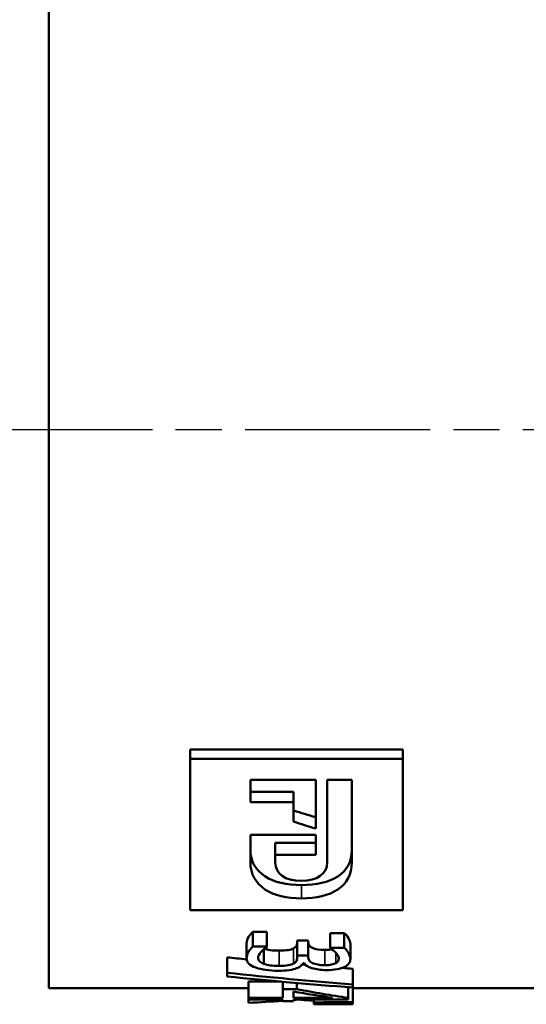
# Model space of a CAD drawing. Header units: millimetres. Extents: x -134 to 755, y -69 to 356.
# Tile 5 of 22: x 49 to 64, y 117 to 147. Entities that reach past the tile are written whole.
import ezdxf

# ---------------------------------------------------------------- set-up
doc = ezdxf.new("R2010")
doc.units = ezdxf.units.MM
doc.linetypes.add('CHAIN', pattern=[0.7087, 0.4724, -0.0591, 0.1181, -0.0591])
for name, color, linetype, lineweight in [('Видимые тонкие (ГОСТ)', 7, 'Continuous', 35), ('Видимый контур (ГОСТ)', 7, 'Continuous', 50), ('Осевая линия (ГОСТ)', 7, 'Continuous', 25)]:
    doc.layers.add(name, color=color, linetype=linetype, lineweight=lineweight)

msp = doc.modelspace()

# ---------------------------------------------------------------- linework, layer by layer
at = {"layer": 'Видимые тонкие (ГОСТ)'}
for p, q in [((57.1241, 120.5081), (57.1241, 120.1002)), ((56.4431, 118.5019), (56.4431, 118.0354)), ((56.8853, 118.5685), (56.8853, 118.104)), ((57.8436, 118.5233), (57.8436, 118.0574)), ((58.1746, 118.4426), (58.1746, 118.1181))]:
    msp.add_line(p, q, dxfattribs=at)
at = {"layer": 'Видимый контур (ГОСТ)'}
for p, q in [((49.3987, 117.3564), (49.3987, 151.5564)), ((53.7245, 124.6638), (60.2245, 124.6638)), ((53.7245, 124.6638), (53.7245, 124.3775)), ((60.2245, 124.6638), (60.2245, 124.3775)), ((53.7245, 124.3775), (60.2245, 124.3775)), ((53.7245, 124.3775), (53.7245, 119.7436)), ((60.2245, 119.7436), (60.2245, 124.3775)), ((55.563, 123.7259), (57.5603, 123.7259)), ((55.563, 123.7259), (55.563, 123.0439)), ((57.5603, 122.2367), (57.5603, 123.7259)), ((57.913, 123.7259), (57.913, 121.1973)), ((57.913, 123.7259), (58.6668, 123.7259)), ((58.6668, 121.206), (58.6668, 123.7259)), ((55.563, 123.3681), (56.8858, 123.3681)), ((56.8858, 123.3681), (56.8858, 123.0439)), ((56.8858, 123.0439), (55.563, 123.0439)), ((56.8858, 123.0439), (56.8858, 122.4505)), ((55.563, 122.0417), (57.5603, 122.0417)), ((55.563, 122.0417), (55.563, 121.2182)), ((56.3256, 121.805), (56.3256, 121.4351)), ((56.3256, 121.805), (57.5603, 121.805)), ((57.5603, 121.4351), (57.5603, 122.0417)), ((56.3256, 121.1973), (56.3256, 121.4351)), ((57.5603, 121.4351), (56.3256, 121.4351)), ((60.2245, 119.7436), (53.7245, 119.7436)), ((55.633, 119.0749), (56.0652, 119.0749)), ((55.633, 119.0749), (55.633, 118.6251)), ((56.0652, 119.0749), (56.0652, 118.6251)), ((56.9939, 118.8132), (57.3323, 118.8132)), ((56.9939, 118.8132), (56.9939, 118.3558)), ((57.3323, 118.8132), (57.3323, 118.3558)), ((58.0017, 119.0384), (58.434, 119.0384)), ((58.0017, 119.0384), (58.0017, 118.5876)), ((58.434, 119.0384), (58.434, 118.5876)), ((55.4452, 118.7296), (55.4452, 118.2697)), ((55.633, 118.6251), (56.0652, 118.6251)), ((55.9689, 118.5413), (55.9689, 118.0984)), ((56.0652, 118.6118), (56.0652, 118.6251)), ((58.0017, 118.5876), (58.434, 118.5876)), ((58.0017, 118.5876), (58.0017, 118.5766)), ((58.6217, 118.7112), (58.6217, 118.2508)), ((54.8475, 118.2949), (54.8475, 117.8224)), ((56.9939, 118.3558), (57.3323, 118.3558)), ((56.9939, 118.3558), (56.9939, 118.2847)), ((57.3323, 118.2998), (57.3323, 118.3558)), ((57.2039, 118.1134), (57.1742, 118.1134)), ((58.6933, 117.9461), (58.6933, 117.4633)), ((54.8475, 117.8224), (54.8475, 117.7095)), ((55.5095, 117.5554), (56.4926, 117.5554)), ((55.5095, 117.5554), (55.5095, 117.0613)), ((56.5567, 117.5497), (56.5567, 117.3257)), ((49.3987, 117.3564), (55.5095, 117.3564)), ((56.5567, 117.3257), (56.9865, 117.3257)), ((56.5567, 117.3257), (56.5567, 117.0613)), ((56.8853, 117.2529), (56.8853, 117.0613)), ((56.9865, 117.5121), (56.9865, 117.3257)), ((58.5575, 117.3834), (58.5575, 117.0586)), ((58.6933, 117.3729), (58.6933, 117.4633)), ((58.6933, 117.3729), (58.6933, 116.9259)), ((58.6933, 117.3564), (64.3987, 117.3564)), ((55.5095, 117.0613), (56.5567, 117.0613)), ((55.5095, 117.0613), (55.5095, 117.0044)), ((56.5567, 117.0044), (55.5095, 117.0044)), ((55.5095, 117.0044), (55.5095, 116.9039)), ((56.5567, 117.0044), (56.5567, 116.9599)), ((56.8853, 116.9599), (56.5567, 116.9599)), ((58.0758, 117.0613), (56.8853, 117.0613)), ((56.8853, 116.9599), (56.8853, 117.0044)), ((58.5575, 117.0044), (56.8853, 117.0044)), ((57.5077, 117.0044), (57.5077, 116.918)), ((58.5575, 117.0044), (58.5575, 117.0586)), ((57.5077, 116.918), (57.5077, 116.897)), ((57.5077, 116.897), (57.5077, 116.8695)), ((57.5077, 116.8695), (57.5077, 116.861)), ((58.6933, 116.891), (58.6933, 116.9259)), ((58.6933, 116.891), (58.6933, 116.8733)), ((58.6933, 116.8591), (58.6933, 116.8733))]:
    msp.add_line(p, q, dxfattribs=at)
for points in [[(56.8858, 122.7915), (57.1106, 122.7218), (57.3355, 122.6525), (57.5603, 122.5839)], [(57.5603, 122.2367), (57.3355, 122.3074), (57.1106, 122.3786), (56.8858, 122.4505)], [(55.563, 121.5943), (55.563, 120.8644), (56.2284, 120.5081), (57.1241, 120.5081)], [(57.1241, 120.5081), (58.0284, 120.5081), (58.6668, 120.8592), (58.6668, 121.5824)], [(57.1241, 120.1002), (56.2284, 120.1002), (55.563, 120.467), (55.563, 121.2182)], [(56.3256, 121.1973), (56.3256, 120.8522), (56.6103, 120.6395), (57.1192, 120.6395)], [(57.1192, 120.6395), (57.6162, 120.6395), (57.913, 120.8522), (57.913, 121.1973)], [(58.6668, 121.206), (58.6668, 120.4617), (58.0284, 120.1002), (57.1241, 120.1002)], [(54.8475, 118.2949), (55.0475, 118.2748), (55.2476, 118.2549), (55.4476, 118.2353)], [(57.1492, 118.0767), (57.1794, 118.074), (57.2097, 118.0713), (57.2399, 118.0686)], [(58.3725, 117.9721), (58.4794, 117.9633), (58.5864, 117.9547), (58.6933, 117.9461)], [(54.8475, 117.8224), (56.1294, 117.6892), (57.4114, 117.5694), (58.6933, 117.4633)], [(58.6933, 117.3729), (57.4114, 117.4713), (56.1294, 117.5836), (54.8475, 117.7095)], [(56.8853, 117.2529), (57.2821, 117.1787), (57.679, 117.1148), (58.0758, 117.0613)], [(56.9865, 117.3257), (57.5102, 117.2184), (58.0338, 117.1293), (58.5575, 117.0586)], [(55.5095, 116.9039), (55.8586, 116.9206), (56.2076, 116.9418), (56.5567, 116.9675)], [(56.8853, 116.9929), (56.9313, 116.9966), (56.9773, 117.0005), (57.0233, 117.0044)], [(57.0489, 117.0044), (57.2018, 116.9918), (57.3548, 116.98), (57.5077, 116.969)], [(57.5077, 116.918), (57.9029, 116.9205), (58.2981, 116.9232), (58.6933, 116.9259)], [(58.6933, 116.891), (58.2981, 116.8929), (57.9029, 116.8949), (57.5077, 116.897)], [(57.5077, 116.8695), (57.9029, 116.8707), (58.2981, 116.8719), (58.6933, 116.8733)], [(58.6933, 116.8591), (58.2981, 116.8597), (57.9029, 116.8603), (57.5077, 116.861)]]:
    msp.add_open_spline(points, degree=3, dxfattribs=at)
for points, knots in [([(55.4452, 118.7296), (55.4452, 118.7897), (55.4638, 118.8511), (55.5008, 118.9135), (55.5379, 118.976), (55.5819, 119.0303), (55.633, 119.0749)], [0, 0, 0, 0, 1, 1, 1, 2, 2, 2, 2]), ([(57.3323, 118.7588), (57.3323, 118.6863), (57.376, 118.6298), (57.4632, 118.5869), (57.5505, 118.5439), (57.6773, 118.5233), (57.8436, 118.5233)], [0, 0, 0, 0, 1, 1, 1, 2, 2, 2, 2]), ([(58.434, 119.0384), (58.4817, 118.9999), (58.5249, 118.9483), (58.5636, 118.8854), (58.6023, 118.8224), (58.6217, 118.7645), (58.6217, 118.7112)], [0, 0, 0, 0, 1, 1, 1, 2, 2, 2, 2]), ([(55.4452, 118.2697), (55.4452, 118.3316), (55.4638, 118.3948), (55.5008, 118.4591), (55.5379, 118.5234), (55.5819, 118.5792), (55.633, 118.6251)], [0, 0, 0, 0, 1, 1, 1, 2, 2, 2, 2]), ([(56.0652, 118.6118), (56.0026, 118.5735), (55.9425, 118.5223), (55.8849, 118.4601), (55.8273, 118.3979), (55.7984, 118.3378), (55.7984, 118.2797)], [0, 0, 0, 0, 1, 1, 1, 2, 2, 2, 2]), ([(55.9879, 118.557), (56.0436, 118.54), (56.104, 118.5268), (56.1689, 118.5175), (56.2414, 118.507), (56.3328, 118.5019), (56.4431, 118.5019)], [0.1029107, 0.1029107, 0.1029107, 0.1029107, 1, 1, 1, 2, 2, 2, 2]), ([(56.4431, 118.5019), (56.5534, 118.5019), (56.6444, 118.5076), (56.7161, 118.5193), (56.7877, 118.5309), (56.8441, 118.5472), (56.8853, 118.5685)], [0, 0, 0, 0, 1, 1, 1, 2, 2, 2, 2]), ([(56.8853, 118.5685), (56.9264, 118.5899), (56.9548, 118.6152), (56.9705, 118.645), (56.9861, 118.6748), (56.9939, 118.7078), (56.9939, 118.7442)], [0, 0, 0, 0, 1, 1, 1, 2, 2, 2, 2]), ([(57.8436, 118.5233), (57.921, 118.5233), (57.9873, 118.5287), (58.0425, 118.5395), (58.0463, 118.5403), (58.0502, 118.541), (58.0539, 118.5418)], [0, 0, 0, 0, 1, 1, 1, 1.0703923, 1.0703923, 1.0703923, 1.0703923]), ([(58.1721, 118.4453), (58.1441, 118.4735), (58.1153, 118.4983), (58.0857, 118.5195), (58.056, 118.5407), (58.028, 118.5598), (58.0017, 118.5766)], [0, 0, 0, 0, 1, 1, 1, 2, 2, 2, 2]), ([(58.434, 118.5876), (58.4817, 118.548), (58.5249, 118.4949), (58.5636, 118.4301), (58.6023, 118.3653), (58.6217, 118.3057), (58.6217, 118.2508)], [0, 0, 0, 0, 1, 1, 1, 2, 2, 2, 2]), ([(55.7268, 117.982), (55.6346, 118.0142), (55.5646, 118.0537), (55.5169, 118.1016), (55.4691, 118.1495), (55.4452, 118.2052), (55.4452, 118.2697)], [0, 0, 0, 0, 1, 1, 1, 2, 2, 2, 2]), ([(55.7984, 118.2797), (55.7984, 118.2457), (55.8116, 118.2122), (55.838, 118.1793), (55.8643, 118.1464), (55.908, 118.1196), (55.9689, 118.0984)], [0, 0, 0, 0, 1, 1, 1, 2, 2, 2, 2]), ([(56.8853, 118.104), (56.9264, 118.1259), (56.9548, 118.1521), (56.9705, 118.1827), (56.9861, 118.2134), (56.9939, 118.2473), (56.9939, 118.2847)], [0, 0, 0, 0, 1, 1, 1, 2, 2, 2, 2]), ([(57.3323, 118.2998), (57.3323, 118.2252), (57.376, 118.1671), (57.4632, 118.1229), (57.5505, 118.0787), (57.6773, 118.0574), (57.8436, 118.0574)], [0, 0, 0, 0, 1, 1, 1, 2, 2, 2, 2]), ([(58.2685, 118.2637), (58.2685, 118.2936), (58.2594, 118.3238), (58.2413, 118.3542), (58.2232, 118.3847), (58.2001, 118.4151), (58.1721, 118.4453)], [0, 0, 0, 0, 1, 1, 1, 2, 2, 2, 2]), ([(58.1746, 118.1181), (58.2092, 118.1377), (58.2335, 118.1596), (58.2475, 118.1842), (58.2615, 118.2087), (58.2685, 118.2352), (58.2685, 118.2637)], [0, 0, 0, 0, 1, 1, 1, 2, 2, 2, 2]), ([(58.6217, 118.2508), (58.6217, 118.1953), (58.6077, 118.1484), (58.5797, 118.1092), (58.5517, 118.0699), (58.5081, 118.0352), (58.4488, 118.0045)], [0, 0, 0, 0, 1, 1, 1, 2, 2, 2, 2]), ([(56.4135, 117.8865), (56.2768, 117.8865), (56.1504, 117.8946), (56.0343, 117.9111), (55.9182, 117.9276), (55.8157, 117.951), (55.7268, 117.982)], [0, 0, 0, 0, 1, 1, 1, 2, 2, 2, 2]), ([(55.9689, 118.0984), (56.0298, 118.0777), (56.0965, 118.0622), (56.1689, 118.0514), (56.2414, 118.0407), (56.3328, 118.0354), (56.4431, 118.0354)], [0, 0, 0, 0, 1, 1, 1, 2, 2, 2, 2]), ([(56.9766, 117.9615), (56.919, 117.939), (56.8441, 117.921), (56.7519, 117.9072), (56.6597, 117.8933), (56.5469, 117.8865), (56.4135, 117.8865)], [0, 0, 0, 0, 1, 1, 1, 2, 2, 2, 2]), ([(56.4431, 118.0354), (56.5534, 118.0354), (56.6444, 118.0413), (56.7161, 118.0533), (56.7877, 118.0652), (56.8441, 118.0821), (56.8853, 118.104)], [0, 0, 0, 0, 1, 1, 1, 2, 2, 2, 2]), ([(57.1742, 118.1134), (57.1611, 118.0889), (57.1397, 118.063), (57.11, 118.0358), (57.0804, 118.0087), (57.0359, 117.984), (56.9766, 117.9615)], [0, 0, 0, 0, 1, 1, 1, 2, 2, 2, 2]), ([(57.8856, 117.9072), (57.7176, 117.9072), (57.5703, 117.9263), (57.4435, 117.9659), (57.3167, 118.0056), (57.2368, 118.0543), (57.2039, 118.1134)], [0, 0, 0, 0, 1, 1, 1, 2, 2, 2, 2]), ([(57.8436, 118.0574), (57.921, 118.0574), (57.9873, 118.0629), (58.0425, 118.0741), (58.0976, 118.0852), (58.1417, 118.0999), (58.1746, 118.1181)], [0, 0, 0, 0, 1, 1, 1, 2, 2, 2, 2]), ([(58.4488, 118.0045), (58.3846, 117.9719), (58.3059, 117.9479), (58.2129, 117.9316), (58.1199, 117.9152), (58.0108, 117.9072), (57.8856, 117.9072)], [0, 0, 0, 0, 1, 1, 1, 2, 2, 2, 2])]:
    msp.add_open_spline(points, degree=3, knots=knots, dxfattribs=at)
at = {"layer": 'Осевая линия (ГОСТ)', "linetype": 'CHAIN', "ltscale": 11.993792}
msp.add_line((46.8987, 134.4564), (66.8987, 134.4564), dxfattribs=at)

doc.saveas('drawing.dxf')
